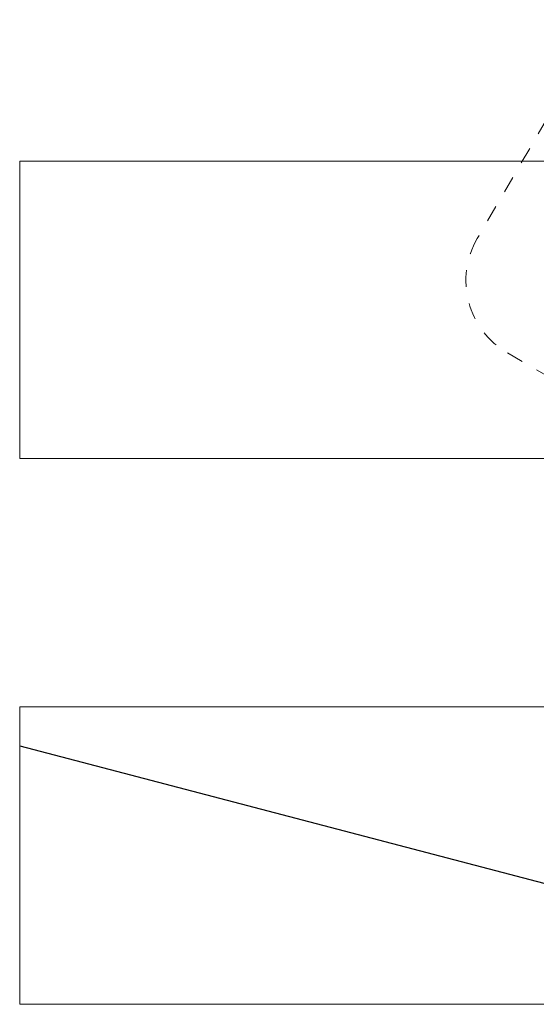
# Model space of a CAD drawing. Extents: x 5477758 to 5478338, y 5918274 to 5918502.
# Tile 146 of 155: x 5478299.21 to 5478302.29, y 5918391.6 to 5918397.47. Entities that reach past the tile are written whole.
import ezdxf

# ---------------------------------------------------------------- set-up
doc = ezdxf.new("R2010")
doc.units = 0
doc.linetypes.add('DASHED', pattern=[19.05, 12.7, -6.35])
doc.layers.get('0').update_dxf_attribs({"linetype": 'CONTINUOUS', "lineweight": 13})
doc.layers.add('0_PROJEKTOWANE OGRODZENIE', color=7, linetype='CONTINUOUS', lineweight=0)

# ---------------------------------------------------------------- blocks, each defined once
blk = doc.blocks.new('zw$11A0')
at = {"linetype": 'DASHED', "lineweight": 0, "ltscale": 0.01}
blk.add_lwpolyline([(355.47, -15.73, 0.414024), (305.47, 34.23), (189.05, 34.23, 0.414214), (139.05, -15.77), (139.04, -138.19, 0.414239), (189.04, -188.19), (305.36, -188.19, 0.413955), (355.36, -138.24)], format="xyb", close=True, dxfattribs=at)

msp = doc.modelspace()

# ---------------------------------------------------------------- linework, layer by layer
for points in [[(5478299.2084, 5918396.6245), (5478307.421, 5918396.6245), (5478307.421, 5918394.8523), (5478299.2084, 5918394.8523)], [(5478299.2084, 5918393.3709), (5478307.421, 5918393.3709), (5478307.421, 5918391.5987), (5478299.2084, 5918391.5987)]]:
    msp.add_lwpolyline(points, close=True)
at = {"layer": '0_PROJEKTOWANE OGRODZENIE', "lineweight": 30, "elevation": 10.18}
msp.add_lwpolyline([(5478299.2084, 5918393.1395), (5478305.08, 5918391.5987)], dxfattribs=at)

# ---------------------------------------------------------------- block references
at = {"lineweight": -2, "xscale": 0.00998084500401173, "yscale": 0.00998084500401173, "zscale": 0.00998084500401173, "rotation": 329.825700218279}
msp.add_blockref('zw$11A0', (5478301.4273, 5918398.0532), dxfattribs=at)

doc.saveas('drawing.dxf')
